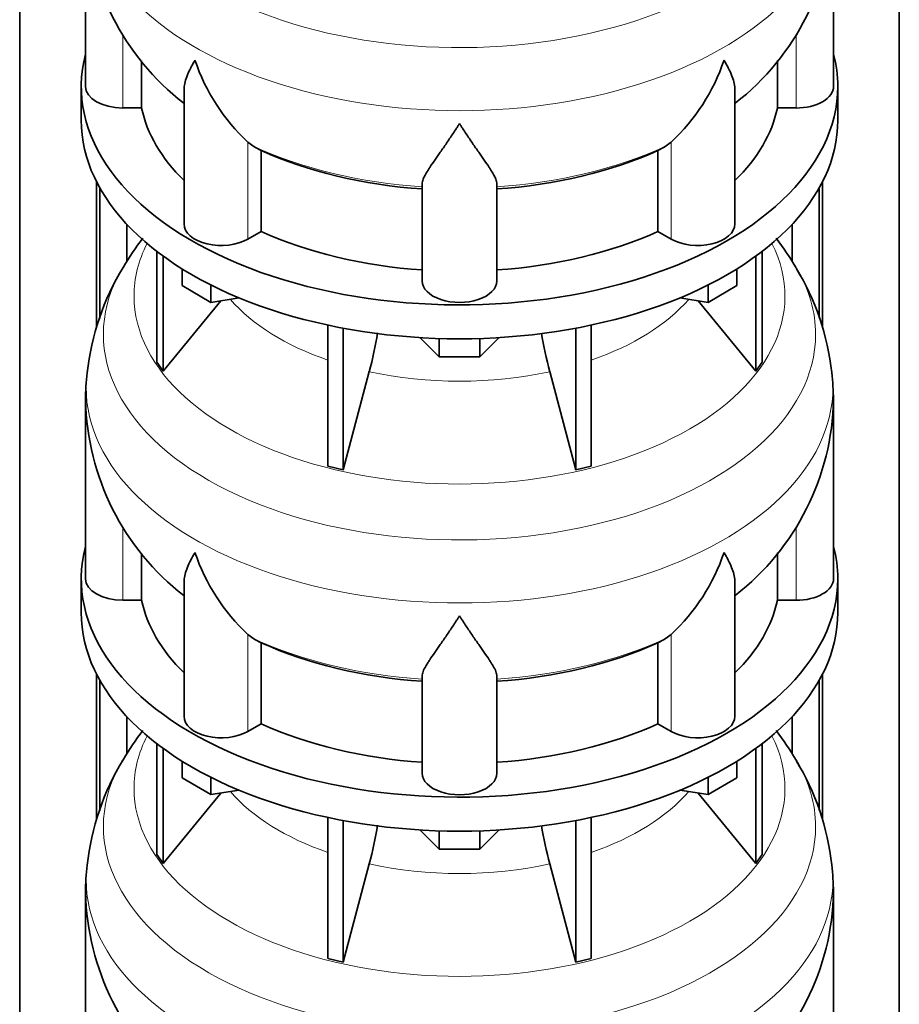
# Model space of a CAD drawing. Header units: millimetres. Extents: x 148 to 904, y -2845 to 2089.
# Tile 9 of 24: x 679 to 891, y -1385 to -1148. Entities that reach past the tile are written whole.
import ezdxf

# ---------------------------------------------------------------- set-up
doc = ezdxf.new("R2010")
doc.units = ezdxf.units.MM
doc.layers.add('MID_134-13', color=7, linetype='Continuous')
doc.layers.add('VSI134_DIFFUSORE', color=7, linetype='Continuous')

# ---------------------------------------------------------------- blocks, each defined once
blk = doc.blocks.new('SE4')
at = {"layer": 'MID_134-13', "color": 7, "linetype": 'Continuous', "lineweight": 35}
for p, q in [((679.43, -1002.98), (679.43, -2554.67)), ((891.05, -2554.67), (891.05, -1002.98)), ((697.93, -1222.3), (697.93, -1187.22)), ((698.69, -1220.07), (698.69, -1188.63)), ((871.79, -1188.63), (871.79, -1219.98)), ((872.54, -1187.22), (872.54, -1222.33)), ((705.2, -1206.34), (705.2, -1197.41)), ((865.27, -1197.41), (865.27, -1206.29)), ((697.93, -1340.7), (697.93, -1305.61)), ((698.69, -1338.46), (698.69, -1307.02)), ((871.79, -1307.02), (871.79, -1338.37)), ((872.54, -1305.61), (872.54, -1340.72)), ((705.2, -1324.74), (705.2, -1315.8)), ((865.27, -1315.8), (865.27, -1324.69))]:
    blk.add_line(p, q, dxfattribs=at)
at = {"layer": 'VSI134_DIFFUSORE', "color": 7, "linetype": 'Continuous', "lineweight": 35}
for p, q in [((695.24, -1121.18), (695.24, -1164.24)), ((875.24, -1164.24), (875.24, -1121.18)), ((708.77, -1169.43), (708.77, -1158.12)), ((861.71, -1158.02), (861.71, -1169.43)), ((694.24, -1164.24), (694.24, -1172.4)), ((876.24, -1172.4), (876.24, -1164.24)), ((718.96, -1165.14), (718.96, -1197.31)), ((851.51, -1197.31), (851.51, -1165.17)), ((704.24, -1169.43), (708.77, -1169.43)), ((861.71, -1169.43), (866.24, -1169.43)), ((735.75, -1178.69), (734.33, -1177.63)), ((836.15, -1177.63), (834.73, -1178.69)), ((737.53, -1199.13), (737.53, -1179.66)), ((832.95, -1179.66), (832.95, -1199.13)), ((776.24, -1211), (776.24, -1187.66)), ((794.24, -1211), (794.24, -1187.66)), ((734.33, -1200.98), (737.53, -1199.13)), ((832.95, -1199.13), (836.15, -1200.98)), ((712.41, -1203.91), (712.41, -1230.58)), ((713.94, -1205.05), (713.94, -1232.72)), ((856.53, -1205.05), (856.53, -1232.72)), ((858.07, -1203.91), (858.07, -1230.58)), ((718.48, -1212.16), (718.48, -1208.11)), ((851.99, -1212.16), (851.99, -1208.11)), ((725.42, -1216.17), (718.48, -1212.16)), ((725.42, -1216.17), (725.42, -1212)), ((845.05, -1216.17), (845.05, -1212)), ((851.99, -1212.16), (845.05, -1216.17)), ((713.94, -1232.72), (727.8, -1215.8)), ((732.25, -1215.12), (725.42, -1216.17)), ((845.05, -1216.17), (838.23, -1215.12)), ((842.67, -1215.8), (856.53, -1232.72)), ((753.54, -1221.65), (753.54, -1255.58)), ((816.93, -1221.65), (816.93, -1255.58)), ((757.24, -1222.39), (757.24, -1256.46)), ((813.24, -1222.39), (813.24, -1256.46)), ((780.33, -1229.3), (775.68, -1224.65)), ((780.33, -1229.3), (780.33, -1224.87)), ((794.8, -1224.65), (790.15, -1229.3)), ((790.15, -1229.3), (790.15, -1224.87)), ((712.41, -1230.58), (713.94, -1232.72)), ((790.15, -1229.3), (780.33, -1229.3)), ((856.53, -1232.72), (858.07, -1230.58)), ((757.24, -1256.46), (763.51, -1232.84)), ((806.96, -1232.84), (813.24, -1256.46)), ((695.24, -1239.57), (695.24, -1282.63)), ((875.24, -1282.63), (875.24, -1239.57)), ((753.54, -1255.58), (757.24, -1256.46)), ((813.24, -1256.46), (816.93, -1255.58)), ((708.77, -1287.83), (708.77, -1276.51)), ((861.71, -1276.41), (861.71, -1287.83)), ((694.24, -1282.63), (694.24, -1290.8)), ((876.24, -1290.8), (876.24, -1282.63)), ((718.96, -1283.53), (718.96, -1315.7)), ((851.51, -1315.7), (851.51, -1283.56)), ((704.24, -1287.83), (708.77, -1287.83)), ((861.71, -1287.83), (866.24, -1287.83)), ((735.75, -1297.08), (734.33, -1296.03)), ((836.15, -1296.03), (834.73, -1297.08)), ((737.53, -1317.52), (737.53, -1298.05)), ((832.95, -1298.05), (832.95, -1317.52)), ((776.24, -1329.4), (776.24, -1306.05)), ((794.24, -1329.4), (794.24, -1306.05)), ((734.33, -1319.37), (737.53, -1317.52)), ((832.95, -1317.52), (836.15, -1319.37)), ((712.41, -1322.3), (712.41, -1348.98)), ((713.94, -1323.44), (713.94, -1351.11)), ((856.53, -1323.44), (856.53, -1351.11)), ((858.07, -1322.3), (858.07, -1348.98)), ((718.48, -1330.56), (718.48, -1326.5)), ((851.99, -1330.56), (851.99, -1326.5)), ((725.42, -1334.56), (718.48, -1330.56)), ((725.42, -1334.56), (725.42, -1330.39)), ((845.05, -1334.56), (845.05, -1330.39)), ((851.99, -1330.56), (845.05, -1334.56)), ((713.94, -1351.11), (727.8, -1334.19)), ((732.25, -1333.51), (725.42, -1334.56)), ((845.05, -1334.56), (838.23, -1333.51)), ((842.67, -1334.19), (856.53, -1351.11)), ((753.54, -1340.04), (753.54, -1373.97)), ((816.93, -1340.04), (816.93, -1373.97)), ((757.24, -1340.79), (757.24, -1374.86)), ((813.24, -1340.79), (813.24, -1374.86)), ((780.33, -1347.69), (775.68, -1343.04)), ((780.33, -1347.69), (780.33, -1343.26)), ((794.8, -1343.04), (790.15, -1347.69)), ((790.15, -1347.69), (790.15, -1343.26)), ((712.41, -1348.98), (713.94, -1351.11)), ((790.15, -1347.69), (780.33, -1347.69)), ((856.53, -1351.11), (858.07, -1348.98)), ((757.24, -1374.86), (763.51, -1351.24)), ((806.96, -1351.24), (813.24, -1374.86)), ((695.24, -1357.97), (695.24, -1401.02)), ((875.24, -1401.02), (875.24, -1357.97)), ((753.54, -1373.97), (757.24, -1374.86)), ((813.24, -1374.86), (816.93, -1373.97))]:
    blk.add_line(p, q, dxfattribs=at)
at = {"layer": 'VSI134_DIFFUSORE', "color": 4, "linetype": 'Continuous', "lineweight": 9}
for p, q in [((704.24, -1169.43), (704.24, -1151.73)), ((866.24, -1169.43), (866.24, -1151.66)), ((734.33, -1200.98), (734.33, -1177.63)), ((836.15, -1200.98), (836.15, -1177.63)), ((704.24, -1287.83), (704.24, -1270.13)), ((866.24, -1287.83), (866.24, -1270.05)), ((734.33, -1319.37), (734.33, -1296.03)), ((836.15, -1319.37), (836.15, -1296.03))]:
    blk.add_line(p, q, dxfattribs=at)
at = {"layer": 'VSI134_DIFFUSORE', "color": 7, "linetype": 'Continuous', "lineweight": 35}
for centre, radius, start, end in [((756.25, -1120.09), 60.98, 181.1341, 232.2546), ((814.02, -1119.93), 61.22, 307.8544, 358.8284), ((766.83, -1142.68), 47.73, 198.6373, 227.0857), ((803.65, -1142.68), 47.73, 312.9143, 341.3628), ((743.66, -1166.29), 14.7, 237.4509, 245.3566), ((826.82, -1166.29), 14.7, 294.6434, 302.5491), ((762.32, -1241.82), 67.25, 142.3556, 149.5834), ((807.67, -1242.18), 67.84, 30.3417, 37.6305), ((756.17, -1239.58), 60.82, 148.4877, 173.8715), ((814.35, -1239.6), 60.78, 6.1562, 31.4203), ((673.67, -1208.53), 93.08, 344.857, 350.7509), ((895.49, -1208.74), 91.75, 189.3064, 195.2315), ((734.7, -1238.75), 39.42, 171.7414, 181.3593), ((745.43, -1244.37), 129.89, 2.1163, 4.9854), ((756.25, -1238.48), 60.98, 181.1341, 232.2546), ((814.02, -1238.32), 61.22, 307.8544, 358.8284), ((766.83, -1261.07), 47.73, 198.6373, 227.0857), ((803.65, -1261.07), 47.73, 312.9143, 341.3628), ((743.66, -1284.69), 14.7, 237.4509, 245.3566), ((826.82, -1284.69), 14.7, 294.6434, 302.5491), ((762.32, -1360.22), 67.25, 142.3556, 149.5834), ((807.67, -1360.58), 67.84, 30.3417, 37.6305), ((756.17, -1357.98), 60.82, 148.4877, 173.8715), ((814.35, -1358), 60.78, 6.1562, 31.4203), ((673.67, -1326.92), 93.08, 344.857, 350.7509), ((895.49, -1327.13), 91.75, 189.3064, 195.2315), ((734.7, -1357.15), 39.42, 171.7414, 181.3593), ((745.43, -1362.76), 129.89, 2.1163, 4.9854), ((756.25, -1356.87), 60.98, 181.1341, 232.2546), ((814.02, -1356.71), 61.22, 307.8544, 358.8284)]:
    blk.add_arc(centre, radius, start, end, dxfattribs=at)
at = {"layer": 'VSI134_DIFFUSORE', "color": 4, "linetype": 'Continuous', "lineweight": 9}
for centre, major_axis, start_param, end_param in [((785.24, -1105.46), (85.67, 0), 2.811676, 6.283185), ((785.24, -1118.22), (-89.83, 0), 0, 3.209257), ((785.24, -1142.76), (-79.5, 0), 0.898849, 1.457346), ((785.24, -1142.76), (79.5, 0), 4.82584, 5.384336), ((785.24, -1214.66), (-78.3, 0), 0, 3.425204), ((785.24, -1214.66), (-78.3, 0), 5.999574, 6.283185), ((785.24, -1223.86), (85.67, 0), 2.811676, 6.283185), ((785.24, -1223.86), (85.67, 0), 0, 0.328193), ((785.24, -1199.55), (-61.63, 0), 0.463231, 1.030574), ((785.24, -1199.55), (61.63, 0), 5.252612, 5.819954), ((785.24, -1236.61), (-89.83, 0), 0, 3.209257), ((785.24, -1236.61), (-89.83, 0), 6.215555, 6.283185), ((785.24, -1199.55), (-61.63, 0), 1.210556, 1.931037), ((785.24, -1261.16), (-79.5, 0), 0.898849, 1.457346), ((785.24, -1261.16), (79.5, 0), 4.82584, 5.384336), ((785.24, -1333.06), (-78.3, 0), 0, 3.425204), ((785.24, -1333.06), (-78.3, 0), 5.999574, 6.283185), ((785.24, -1342.25), (85.67, 0), 2.811676, 6.283185), ((785.24, -1342.25), (85.67, 0), 0, 0.328193), ((785.24, -1317.94), (-61.63, 0), 0.463231, 1.030574), ((785.24, -1317.94), (61.63, 0), 5.252612, 5.819954), ((785.24, -1355), (-89.83, 0), 0, 3.209257), ((785.24, -1355), (-89.83, 0), 6.215555, 6.283185), ((785.24, -1317.94), (-61.63, 0), 1.210556, 1.931037)]:
    blk.add_ellipse(centre, major_axis=major_axis, ratio=0.57735, start_param=start_param, end_param=end_param, dxfattribs=at)
at = {"layer": 'VSI134_DIFFUSORE', "color": 7, "linetype": 'Continuous', "lineweight": 35}
for centre, major_axis, start_param, end_param in [((785.24, -1164.24), (91, 0), 2.993207, 6.283185), ((785.24, -1164.24), (91, 0), 0, 0.148386), ((704.24, -1164.24), (9, 0), 3.141593, 4.712389), ((866.24, -1164.24), (-9, 0), 1.570796, 3.141593), ((785.24, -1164.24), (-77, 0), 0.117151, 0.534109), ((785.24, -1164.24), (77, 0), 5.749077, 6.166034), ((785.24, -1172.4), (-91, 0), 0, 3.141593), ((785.24, -1144.76), (-77, 0), 0.902549, 1.453645), ((785.24, -1144.76), (77, 0), 4.82954, 5.380636), ((727.96, -1197.31), (9, 0), 3.141593, 5.497787), ((842.51, -1197.31), (-9, 0), 0.785398, 3.141593), ((785.24, -1164.24), (-77, 0), 0.902549, 1.453645), ((785.24, -1164.24), (77, 0), 4.82954, 5.380636), ((785.24, -1211), (-9, 0), 0, 3.141593), ((785.24, -1282.63), (91, 0), 2.993207, 6.283185), ((785.24, -1282.63), (91, 0), 0, 0.148386), ((704.24, -1282.63), (9, 0), 3.141593, 4.712389), ((866.24, -1282.63), (-9, 0), 1.570796, 3.141593), ((785.24, -1282.63), (-77, 0), 0.117151, 0.534109), ((785.24, -1282.63), (77, 0), 5.749077, 6.166034), ((785.24, -1290.8), (-91, 0), 0, 3.141593), ((785.24, -1263.15), (-77, 0), 0.902549, 1.453645), ((785.24, -1263.15), (77, 0), 4.82954, 5.380636), ((727.96, -1315.7), (9, 0), 3.141593, 5.497787), ((842.51, -1315.7), (-9, 0), 0.785398, 3.141593), ((785.24, -1282.63), (-77, 0), 0.902549, 1.453645), ((785.24, -1282.63), (77, 0), 4.82954, 5.380636), ((785.24, -1329.4), (-9, 0), 0, 3.141593)]:
    blk.add_ellipse(centre, major_axis=major_axis, ratio=0.57735, start_param=start_param, end_param=end_param, dxfattribs=at)
for points, knots in [([(718.96, -1165.17), (718.96, -1165.01), (718.97, -1164.84), (719.05, -1163.67), (719.34, -1162.62), (720.01, -1160.94), (720.27, -1160.37), (720.73, -1159.48), (720.89, -1159.18), (721.14, -1158.72), (721.28, -1158.48), (721.41, -1158.25), (721.5, -1158.09), (721.55, -1158.01), (721.6, -1157.93)], [0.4600931, 0.4600931, 0.4600931, 0.4600931, 0.5, 0.5, 0.75, 0.75, 0.875, 0.875, 0.9375, 0.9375, 0.96875, 0.984375, 0.984375, 1, 1, 1, 1]), ([(851.51, -1165.18), (851.51, -1165.02), (851.51, -1164.87), (851.46, -1164.21), (851.37, -1163.69), (851.11, -1162.63), (850.92, -1162.08), (850.47, -1160.96), (850.21, -1160.38), (849.75, -1159.48), (849.59, -1159.18), (849.33, -1158.72), (849.24, -1158.56), (849.06, -1158.25), (848.97, -1158.09), (848.88, -1157.93)], [0.4604904, 0.4604904, 0.4604904, 0.4604904, 0.5, 0.5, 0.625, 0.625, 0.75, 0.75, 0.875, 0.875, 0.9375, 0.9375, 0.96875, 0.96875, 1, 1, 1, 1]), ([(785.24, -1173.15), (785.11, -1173.36), (784.97, -1173.57), (784.71, -1173.99), (784.57, -1174.2), (784.18, -1174.82), (783.91, -1175.22), (783.13, -1176.42), (782.61, -1177.18), (781.6, -1178.66), (781.1, -1179.37), (780.15, -1180.72), (779.7, -1181.37), (778.86, -1182.59), (778.46, -1183.17), (777.92, -1183.99), (777.75, -1184.25), (777.43, -1184.77), (777.27, -1185.02), (776.86, -1185.74), (776.64, -1186.18), (776.33, -1186.98), (776.24, -1187.34), (776.24, -1187.66)], [0, 0, 0, 0, 0.03125, 0.03125, 0.0625, 0.0625, 0.125, 0.125, 0.25, 0.25, 0.375, 0.375, 0.5, 0.5, 0.625, 0.625, 0.6875, 0.6875, 0.75, 0.75, 0.875, 0.875, 1, 1, 1, 1]), ([(794.24, -1187.66), (794.24, -1187.34), (794.15, -1186.98), (793.84, -1186.18), (793.61, -1185.74), (793.2, -1185.02), (793.05, -1184.77), (792.73, -1184.25), (792.56, -1183.99), (792.02, -1183.17), (791.62, -1182.59), (790.78, -1181.37), (790.32, -1180.73), (789.38, -1179.37), (788.88, -1178.66), (787.87, -1177.19), (787.35, -1176.42), (786.56, -1175.23), (786.3, -1174.82), (785.9, -1174.2), (785.77, -1173.99), (785.5, -1173.57), (785.37, -1173.36), (785.24, -1173.15)], [0, 0, 0, 0, 0.125, 0.125, 0.25, 0.25, 0.3125, 0.3125, 0.375, 0.375, 0.5, 0.5, 0.625, 0.625, 0.75, 0.75, 0.875, 0.875, 0.9375, 0.9375, 0.96875, 0.96875, 1, 1, 1, 1]), ([(718.96, -1283.56), (718.96, -1283.4), (718.97, -1283.24), (719.05, -1282.06), (719.34, -1281.01), (720.01, -1279.33), (720.27, -1278.76), (720.73, -1277.87), (720.89, -1277.57), (721.14, -1277.11), (721.28, -1276.87), (721.41, -1276.64), (721.5, -1276.48), (721.55, -1276.4), (721.6, -1276.32)], [0.4600931, 0.4600931, 0.4600931, 0.4600931, 0.5, 0.5, 0.75, 0.75, 0.875, 0.875, 0.9375, 0.9375, 0.96875, 0.984375, 0.984375, 1, 1, 1, 1]), ([(851.51, -1283.57), (851.51, -1283.42), (851.51, -1283.26), (851.46, -1282.6), (851.37, -1282.09), (851.11, -1281.02), (850.92, -1280.47), (850.47, -1279.35), (850.21, -1278.77), (849.75, -1277.87), (849.59, -1277.57), (849.33, -1277.11), (849.24, -1276.95), (849.06, -1276.64), (848.97, -1276.48), (848.88, -1276.32)], [0.4604904, 0.4604904, 0.4604904, 0.4604904, 0.5, 0.5, 0.625, 0.625, 0.75, 0.75, 0.875, 0.875, 0.9375, 0.9375, 0.96875, 0.96875, 1, 1, 1, 1]), ([(785.24, -1291.54), (785.11, -1291.75), (784.97, -1291.97), (784.71, -1292.39), (784.57, -1292.59), (784.18, -1293.21), (783.91, -1293.62), (783.13, -1294.81), (782.61, -1295.57), (781.6, -1297.05), (781.1, -1297.76), (780.15, -1299.12), (779.7, -1299.76), (778.86, -1300.98), (778.46, -1301.56), (777.92, -1302.38), (777.75, -1302.64), (777.43, -1303.16), (777.27, -1303.41), (776.86, -1304.13), (776.64, -1304.57), (776.33, -1305.37), (776.24, -1305.73), (776.24, -1306.05)], [0, 0, 0, 0, 0.03125, 0.03125, 0.0625, 0.0625, 0.125, 0.125, 0.25, 0.25, 0.375, 0.375, 0.5, 0.5, 0.625, 0.625, 0.6875, 0.6875, 0.75, 0.75, 0.875, 0.875, 1, 1, 1, 1]), ([(794.24, -1306.05), (794.24, -1305.73), (794.15, -1305.37), (793.84, -1304.57), (793.61, -1304.13), (793.2, -1303.41), (793.05, -1303.16), (792.73, -1302.65), (792.56, -1302.38), (792.02, -1301.56), (791.62, -1300.98), (790.78, -1299.76), (790.32, -1299.12), (789.38, -1297.77), (788.88, -1297.05), (787.87, -1295.58), (787.35, -1294.81), (786.56, -1293.62), (786.3, -1293.21), (785.9, -1292.59), (785.77, -1292.39), (785.5, -1291.97), (785.37, -1291.75), (785.24, -1291.54)], [0, 0, 0, 0, 0.125, 0.125, 0.25, 0.25, 0.3125, 0.3125, 0.375, 0.375, 0.5, 0.5, 0.625, 0.625, 0.75, 0.75, 0.875, 0.875, 0.9375, 0.9375, 0.96875, 0.96875, 1, 1, 1, 1])]:
    blk.add_open_spline(points, degree=3, knots=knots, dxfattribs=at)

msp = doc.modelspace()

# ---------------------------------------------------------------- block references
msp.add_blockref('SE4', (0, 0))

doc.saveas('drawing.dxf')
